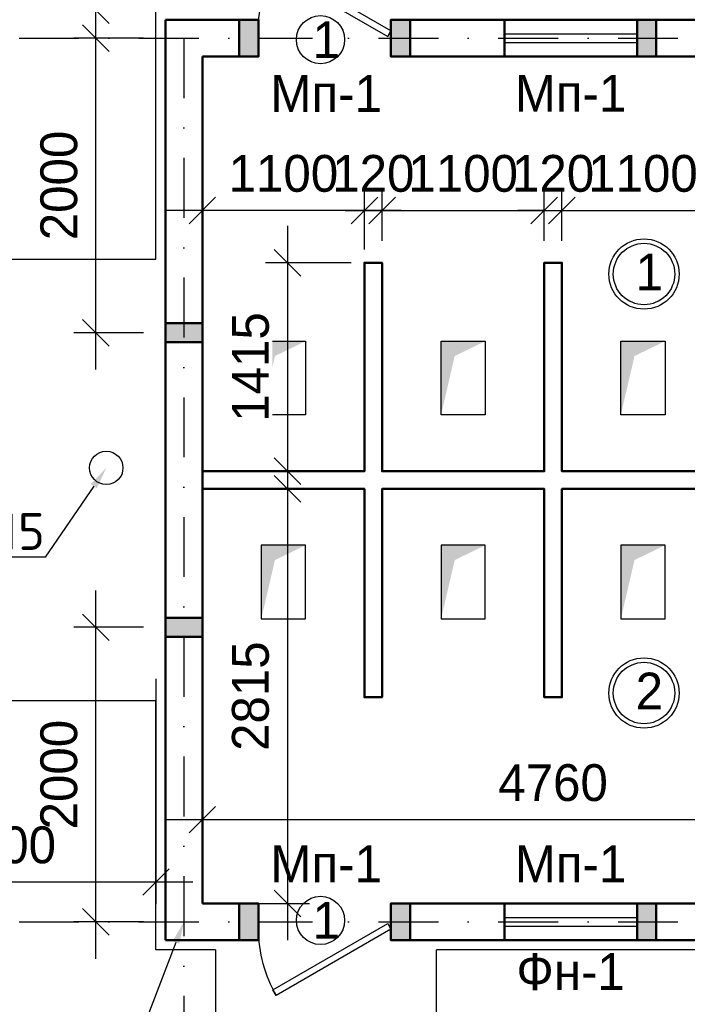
# Model space of a CAD drawing. Header units: millimetres. Extents: x 276090 to 4504742, y 101177 to 478412.
# Tile 26 of 43: x 293728 to 298258, y 237766 to 244452. Entities that reach past the tile are written whole.
import ezdxf
from ezdxf import colors
from ezdxf.entities.mleader import LeaderData, LeaderLine
from ezdxf.math import Vec2, Vec3

# ---------------------------------------------------------------- set-up
doc = ezdxf.new("R2010")
doc.units = ezdxf.units.MM
doc.header["$LTSCALE"] = 8
doc.linetypes.add('DASHDOT2', pattern=[12.7, 6.35, -3.175, 0, -3.175])
doc.styles.add('V@ler@Live', font='isocpeui.ttf', dxfattribs={"height": 250})
doc.dimstyles.new('ISO-25', dxfattribs={"dimtxt": 250, "dimasz": 250, "dimexe": 150, "dimexo": 300, "dimgap": 125, "dimtad": 1, "dimtxsty": 'Standard', "dimblk": 'OBLIQUE', "dimcen": 2.5, "dimdle": 250, "dimadec": 0, "dimazin": 0, "dimtfac": 1, "dimtmove": 0, "dimatfit": 3, "dimldrblk": 'OBLIQUE', "dimfxl": 1, "dimarcsym": 0})

# ---------------------------------------------------------------- blocks, each defined once
blk = doc.blocks.new('уцап')
at = {"linetype": 'ByBlock', "lineweight": -2, "ltscale": 8}
h = blk.add_hatch(color=155, dxfattribs=at)
h.dxf.hatch_style = 1
h.paths.add_polyline_path([(256510.2, 241955.6), (256760.2, 241955.6), (256760.2, 241825.6), (256510.2, 241825.6)])
at = {"linetype": 'ByBlock', "lineweight": 50, "ltscale": 8}
blk.add_lwpolyline([(256510.2, 241955.6), (256760.2, 241955.6), (256760.2, 241825.6), (256510.2, 241825.6)], close=True, dxfattribs=at)
blk = doc.blocks.new('*U556')
for p, q in [((-900, 0), (-900, 100)), ((0, 0), (0, 100))]:
    blk.add_line(p, q)
blk.add_lwpolyline([(0, 0), (-779.4, -450), (-801.3, -412.1), (-21.9, 37.9)], close=True)
blk.add_arc((0, 0), 900, 180, 210)
blk = doc.blocks.new('_Oblique')
at = {"color": 0, "linetype": 'ByBlock', "lineweight": -2}
blk.add_line((-0.5, -0.5), (0.5, 0.5), dxfattribs=at)
blk = doc.blocks.new('*D308')
at = {"color": 0, "linetype": 'ByBlock', "lineweight": -2, "ltscale": 8, "transparency": 16777216}
for p, q in [((294967.3, 242951.2), (294967.3, 243306.5)), ((296067.3, 242890.6), (296067.3, 243306.5)), ((296317.3, 243156.5), (294717.3, 243156.5))]:
    blk.add_line(p, q, dxfattribs=at)
at = {"layer": 'Defpoints', "color": 0, "linetype": 'ByBlock', "lineweight": -2, "ltscale": 8, "transparency": 16777216}
for p in [(294967.3, 243156.5), (294967.3, 242801.2), (296067.3, 242740.6)]:
    blk.add_point(p, dxfattribs=at)
at = {"color": 0, "linetype": 'ByBlock', "lineweight": -2, "ltscale": 8, "transparency": 16777216, "xscale": 180, "yscale": 180, "zscale": 180, "rotation": 180}
blk.add_blockref('_Oblique', (294967.3, 243156.5), dxfattribs=at)
at = {"color": 0, "linetype": 'ByBlock', "lineweight": -2, "ltscale": 8, "transparency": 16777216, "xscale": 180, "yscale": 180, "zscale": 180}
blk.add_blockref('_Oblique', (296067.3, 243156.5), dxfattribs=at)
at = {"color": 0, "linetype": 'ByBlock', "lineweight": -2, "ltscale": 8, "transparency": 16777216, "insert": (295517.3, 243406.5), "char_height": 250, "attachment_point": 5}
blk.add_mtext('1100', dxfattribs=at)
blk = doc.blocks.new('*D309')
at = {"color": 0, "linetype": 'ByBlock', "lineweight": -2, "ltscale": 8, "transparency": 16777216}
for p, q in [((296067.3, 242890.6), (296067.3, 243306.5)), ((296187.3, 242951.2), (296187.3, 243306.5)), ((296067.3, 243156.5), (295887.3, 243156.5)), ((296067.3, 243156.5), (296187.3, 243156.5)), ((296187.3, 243156.5), (296367.3, 243156.5))]:
    blk.add_line(p, q, dxfattribs=at)
at = {"layer": 'Defpoints', "color": 0, "linetype": 'ByBlock', "lineweight": -2, "ltscale": 8, "transparency": 16777216}
for p in [(296187.3, 243156.5), (296187.3, 242801.2), (296067.3, 242740.6)]:
    blk.add_point(p, dxfattribs=at)
at = {"color": 0, "linetype": 'ByBlock', "lineweight": -2, "ltscale": 8, "transparency": 16777216, "xscale": 180, "yscale": 180, "zscale": 180}
blk.add_blockref('_Oblique', (296067.3, 243156.5), dxfattribs=at)
at = {"color": 0, "linetype": 'ByBlock', "lineweight": -2, "ltscale": 8, "transparency": 16777216, "xscale": 180, "yscale": 180, "zscale": 180, "rotation": 180}
blk.add_blockref('_Oblique', (296187.3, 243156.5), dxfattribs=at)
at = {"color": 0, "linetype": 'ByBlock', "lineweight": -2, "ltscale": 8, "transparency": 16777216, "insert": (296127.3, 243406.5), "char_height": 250, "attachment_point": 5}
blk.add_mtext('120', dxfattribs=at)
blk = doc.blocks.new('*D310')
at = {"color": 0, "linetype": 'ByBlock', "lineweight": -2, "ltscale": 8, "transparency": 16777216}
for p, q in [((296187.3, 242951.2), (296187.3, 243306.5)), ((297287.3, 242951.2), (297287.3, 243306.5)), ((295937.3, 243156.5), (297537.3, 243156.5))]:
    blk.add_line(p, q, dxfattribs=at)
at = {"layer": 'Defpoints', "color": 0, "linetype": 'ByBlock', "lineweight": -2, "ltscale": 8, "transparency": 16777216}
for p in [(297287.3, 243156.5), (296187.3, 242801.2), (297287.3, 242801.2)]:
    blk.add_point(p, dxfattribs=at)
at = {"color": 0, "linetype": 'ByBlock', "lineweight": -2, "ltscale": 8, "transparency": 16777216, "xscale": 180, "yscale": 180, "zscale": 180, "rotation": 180}
blk.add_blockref('_Oblique', (296187.3, 243156.5), dxfattribs=at)
at = {"color": 0, "linetype": 'ByBlock', "lineweight": -2, "ltscale": 8, "transparency": 16777216, "xscale": 180, "yscale": 180, "zscale": 180}
blk.add_blockref('_Oblique', (297287.3, 243156.5), dxfattribs=at)
at = {"color": 0, "linetype": 'ByBlock', "lineweight": -2, "ltscale": 8, "transparency": 16777216, "insert": (296737.3, 243406.5), "char_height": 250, "attachment_point": 5}
blk.add_mtext('1100', dxfattribs=at)
blk = doc.blocks.new('*D311')
at = {"color": 0, "linetype": 'ByBlock', "lineweight": -2, "ltscale": 8, "transparency": 16777216}
for p, q in [((297287.3, 242951.2), (297287.3, 243306.5)), ((297407.3, 242951.2), (297407.3, 243306.5)), ((297287.3, 243156.5), (297107.3, 243156.5)), ((297287.3, 243156.5), (297407.3, 243156.5)), ((297407.3, 243156.5), (297587.3, 243156.5))]:
    blk.add_line(p, q, dxfattribs=at)
at = {"layer": 'Defpoints', "color": 0, "linetype": 'ByBlock', "lineweight": -2, "ltscale": 8, "transparency": 16777216}
for p in [(297407.3, 243156.5), (297287.3, 242801.2), (297407.3, 242801.2)]:
    blk.add_point(p, dxfattribs=at)
at = {"color": 0, "linetype": 'ByBlock', "lineweight": -2, "ltscale": 8, "transparency": 16777216, "xscale": 180, "yscale": 180, "zscale": 180}
blk.add_blockref('_Oblique', (297287.3, 243156.5), dxfattribs=at)
at = {"color": 0, "linetype": 'ByBlock', "lineweight": -2, "ltscale": 8, "transparency": 16777216, "xscale": 180, "yscale": 180, "zscale": 180, "rotation": 180}
blk.add_blockref('_Oblique', (297407.3, 243156.5), dxfattribs=at)
at = {"color": 0, "linetype": 'ByBlock', "lineweight": -2, "ltscale": 8, "transparency": 16777216, "insert": (297347.3, 243406.5), "char_height": 250, "attachment_point": 5}
blk.add_mtext('120', dxfattribs=at)
blk = doc.blocks.new('*D312')
at = {"color": 0, "linetype": 'ByBlock', "lineweight": -2, "ltscale": 8, "transparency": 16777216}
for p, q in [((297407.3, 242951.2), (297407.3, 243306.5)), ((298507.3, 242951.2), (298507.3, 243306.5)), ((297157.3, 243156.5), (298757.3, 243156.5))]:
    blk.add_line(p, q, dxfattribs=at)
at = {"layer": 'Defpoints', "color": 0, "linetype": 'ByBlock', "lineweight": -2, "ltscale": 8, "transparency": 16777216}
for p in [(298507.3, 243156.5), (297407.3, 242801.2), (298507.3, 242801.2)]:
    blk.add_point(p, dxfattribs=at)
at = {"color": 0, "linetype": 'ByBlock', "lineweight": -2, "ltscale": 8, "transparency": 16777216, "xscale": 180, "yscale": 180, "zscale": 180, "rotation": 180}
blk.add_blockref('_Oblique', (297407.3, 243156.5), dxfattribs=at)
at = {"color": 0, "linetype": 'ByBlock', "lineweight": -2, "ltscale": 8, "transparency": 16777216, "xscale": 180, "yscale": 180, "zscale": 180}
blk.add_blockref('_Oblique', (298507.3, 243156.5), dxfattribs=at)
at = {"color": 0, "linetype": 'ByBlock', "lineweight": -2, "ltscale": 8, "transparency": 16777216, "insert": (297957.3, 243406.5), "char_height": 250, "attachment_point": 5}
blk.add_mtext('1100', dxfattribs=at)
blk = doc.blocks.new('*D316')
at = {"color": 0, "linetype": 'ByBlock', "lineweight": -2, "ltscale": 8, "transparency": 16777216}
for p, q in [((295544.9, 241516.2), (295544.9, 238201.2)), ((295117.3, 241266.2), (295694.9, 241266.2)), ((295117.3, 238451.2), (295694.9, 238451.2))]:
    blk.add_line(p, q, dxfattribs=at)
at = {"layer": 'Defpoints', "color": 0, "linetype": 'ByBlock', "lineweight": -2, "ltscale": 8, "transparency": 16777216}
for p in [(294967.3, 241266.2), (294967.3, 238451.2), (295544.9, 238451.2)]:
    blk.add_point(p, dxfattribs=at)
at = {"color": 0, "linetype": 'ByBlock', "lineweight": -2, "ltscale": 8, "transparency": 16777216, "xscale": 180, "yscale": 180, "zscale": 180}
for p, rotation in [((295544.9, 241266.2), 90), ((295544.9, 238451.2), 270)]:
    blk.add_blockref('_Oblique', p, dxfattribs=dict(at, rotation=rotation))
at = {"color": 0, "linetype": 'ByBlock', "lineweight": -2, "ltscale": 8, "transparency": 16777216, "insert": (295294.9, 239858.7), "char_height": 250, "attachment_point": 5, "rotation": 90, "bg_fill": 3, "box_fill_scale": 1.1, "bg_fill_color": 256, "bg_fill_true_color": 13158600, "bg_fill_transparency": 0}
blk.add_mtext('2815', dxfattribs=at)
blk = doc.blocks.new('*D317')
at = {"color": 0, "linetype": 'ByBlock', "lineweight": -2, "ltscale": 8, "transparency": 16777216}
for p, q in [((294967.3, 238601.2), (294967.3, 239170.2)), ((299727.3, 238601.2), (299727.3, 239170.2)), ((294717.3, 239020.2), (299977.3, 239020.2))]:
    blk.add_line(p, q, dxfattribs=at)
at = {"layer": 'Defpoints', "color": 0, "linetype": 'ByBlock', "lineweight": -2, "ltscale": 8, "transparency": 16777216}
for p in [(299727.3, 239020.2), (294967.3, 238451.2), (299727.3, 238451.2)]:
    blk.add_point(p, dxfattribs=at)
at = {"color": 0, "linetype": 'ByBlock', "lineweight": -2, "ltscale": 8, "transparency": 16777216, "xscale": 180, "yscale": 180, "zscale": 180, "rotation": 180}
blk.add_blockref('_Oblique', (294967.3, 239020.2), dxfattribs=at)
at = {"color": 0, "linetype": 'ByBlock', "lineweight": -2, "ltscale": 8, "transparency": 16777216, "xscale": 180, "yscale": 180, "zscale": 180}
blk.add_blockref('_Oblique', (299727.3, 239020.2), dxfattribs=at)
at = {"color": 0, "linetype": 'ByBlock', "lineweight": -2, "ltscale": 8, "transparency": 16777216, "insert": (297347.3, 239270.2), "char_height": 250, "attachment_point": 5, "bg_fill": 3, "box_fill_scale": 1.1, "bg_fill_color": 256, "bg_fill_true_color": 13158600, "bg_fill_transparency": 0}
blk.add_mtext('4760', dxfattribs=at)
blk = doc.blocks.new('*D318')
at = {"color": 0, "linetype": 'ByBlock', "lineweight": -2, "ltscale": 8, "transparency": 16777216}
for p, q in [((294244.8, 242076.2), (294244.8, 244576.2)), ((294567.3, 244326.2), (294094.8, 244326.2)), ((294567.3, 242326.2), (294094.8, 242326.2))]:
    blk.add_line(p, q, dxfattribs=at)
at = {"layer": 'Defpoints', "color": 0, "linetype": 'ByBlock', "lineweight": -2, "ltscale": 8, "transparency": 16777216}
for p in [(294244.8, 244326.2), (294717.3, 244326.2), (294717.3, 242326.2)]:
    blk.add_point(p, dxfattribs=at)
at = {"color": 0, "linetype": 'ByBlock', "lineweight": -2, "ltscale": 8, "transparency": 16777216, "xscale": 180, "yscale": 180, "zscale": 180}
for p, rotation in [((294244.8, 244326.2), 90), ((294244.8, 242326.2), 270)]:
    blk.add_blockref('_Oblique', p, dxfattribs=dict(at, rotation=rotation))
at = {"color": 0, "linetype": 'ByBlock', "lineweight": -2, "ltscale": 8, "transparency": 16777216, "insert": (293994.8, 243326.2), "char_height": 250, "attachment_point": 5, "rotation": 90}
blk.add_mtext('2000', dxfattribs=at)
blk = doc.blocks.new('*D319')
at = {"color": 0, "linetype": 'ByBlock', "lineweight": -2, "ltscale": 8, "transparency": 16777216}
for p, q in [((294244.8, 238076.2), (294244.8, 240576.2)), ((294567.3, 240326.2), (294094.8, 240326.2)), ((294567.3, 238326.2), (294094.8, 238326.2))]:
    blk.add_line(p, q, dxfattribs=at)
at = {"layer": 'Defpoints', "color": 0, "linetype": 'ByBlock', "lineweight": -2, "ltscale": 8, "transparency": 16777216}
for p in [(294244.8, 240326.2), (294717.3, 240326.2), (294717.3, 238326.2)]:
    blk.add_point(p, dxfattribs=at)
at = {"color": 0, "linetype": 'ByBlock', "lineweight": -2, "ltscale": 8, "transparency": 16777216, "xscale": 180, "yscale": 180, "zscale": 180}
for p, rotation in [((294244.8, 240326.2), 90), ((294244.8, 238326.2), 270)]:
    blk.add_blockref('_Oblique', p, dxfattribs=dict(at, rotation=rotation))
at = {"color": 0, "linetype": 'ByBlock', "lineweight": -2, "ltscale": 8, "transparency": 16777216, "insert": (293994.8, 239326.2), "char_height": 250, "attachment_point": 5, "rotation": 90}
blk.add_mtext('2000', dxfattribs=at)
blk = doc.blocks.new('*D320')
at = {"color": 0, "linetype": 'ByBlock', "lineweight": -2, "ltscale": 8, "transparency": 16777216}
for p, q in [((295544.9, 243051.2), (295544.9, 241136.2)), ((295977.3, 242801.2), (295394.9, 242801.2)), ((295917.3, 241386.2), (295394.9, 241386.2))]:
    blk.add_line(p, q, dxfattribs=at)
at = {"layer": 'Defpoints', "color": 0, "linetype": 'ByBlock', "lineweight": -2, "ltscale": 8, "transparency": 16777216}
for p in [(296127.3, 242801.2), (295544.9, 241386.2), (296067.3, 241386.2)]:
    blk.add_point(p, dxfattribs=at)
at = {"color": 0, "linetype": 'ByBlock', "lineweight": -2, "ltscale": 8, "transparency": 16777216, "xscale": 180, "yscale": 180, "zscale": 180}
for p, rotation in [((295544.9, 242801.2), 90), ((295544.9, 241386.2), 270)]:
    blk.add_blockref('_Oblique', p, dxfattribs=dict(at, rotation=rotation))
at = {"color": 0, "linetype": 'ByBlock', "lineweight": -2, "ltscale": 8, "transparency": 16777216, "insert": (295294.9, 242093.7), "char_height": 250, "attachment_point": 5, "rotation": 90, "bg_fill": 3, "box_fill_scale": 1.1, "bg_fill_color": 256, "bg_fill_true_color": 13158600, "bg_fill_transparency": 0}
blk.add_mtext('1415', dxfattribs=at)
blk = doc.blocks.new('*D292')
at = {"color": 0, "linetype": 'ByBlock', "lineweight": -2, "ltscale": 8, "transparency": 16777216}
for p, q in [((294652.3, 239976.4), (294652.3, 238447.3)), ((292552.7, 239676.4), (292552.7, 238447.3)), ((292302.7, 238597.3), (294902.3, 238597.3))]:
    blk.add_line(p, q, dxfattribs=at)
at = {"layer": 'Defpoints', "color": 0, "linetype": 'ByBlock', "lineweight": -2, "ltscale": 8, "transparency": 16777216}
for p in [(294652.3, 240126.4), (292552.7, 239826.4), (294652.3, 238597.3)]:
    blk.add_point(p, dxfattribs=at)
at = {"color": 0, "linetype": 'ByBlock', "lineweight": -2, "ltscale": 8, "transparency": 16777216, "xscale": 180, "yscale": 180, "zscale": 180, "rotation": 180}
blk.add_blockref('_Oblique', (292552.7, 238597.3), dxfattribs=at)
at = {"color": 0, "linetype": 'ByBlock', "lineweight": -2, "ltscale": 8, "transparency": 16777216, "xscale": 180, "yscale": 180, "zscale": 180}
blk.add_blockref('_Oblique', (294652.3, 238597.3), dxfattribs=at)
at = {"color": 0, "linetype": 'ByBlock', "lineweight": -2, "ltscale": 8, "transparency": 16777216, "insert": (293602.5, 238847.3), "char_height": 250, "attachment_point": 5}
blk.add_mtext('2100', dxfattribs=at)
blk = doc.blocks.new('*D305')
at = {"color": 0, "linetype": 'ByBlock', "lineweight": -2, "ltscale": 8, "transparency": 16777216}
for p, q in [((294244.8, 244266.2), (294244.8, 246066.2)), ((294907.3, 245816.2), (294094.8, 245816.2)), ((294907.3, 244516.2), (294094.8, 244516.2))]:
    blk.add_line(p, q, dxfattribs=at)
at = {"layer": 'Defpoints', "color": 0, "linetype": 'ByBlock', "lineweight": -2, "ltscale": 8, "transparency": 16777216}
for p in [(294244.8, 245816.2), (295057.3, 245816.2), (295057.3, 244516.2)]:
    blk.add_point(p, dxfattribs=at)
at = {"color": 0, "linetype": 'ByBlock', "lineweight": -2, "ltscale": 8, "transparency": 16777216, "xscale": 180, "yscale": 180, "zscale": 180}
for p, rotation in [((294244.8, 245816.2), 90), ((294244.8, 244516.2), 270)]:
    blk.add_blockref('_Oblique', p, dxfattribs=dict(at, rotation=rotation))
at = {"color": 0, "linetype": 'ByBlock', "lineweight": -2, "ltscale": 8, "transparency": 16777216, "insert": (293994.8, 245166.2), "char_height": 250, "attachment_point": 5, "rotation": 90}
blk.add_mtext('1300', dxfattribs=at)
blk = doc.blocks.new('ffffffffxdfxfxvvcxd')
at = {"linetype": 'ByBlock', "lineweight": 50, "ltscale": 8}
for p, q in [((294717.3, 244451.2), (294717.3, 238201.2)), ((294717.3, 244451.2), (295347.3, 244451.2)), ((295347.3, 244201.2), (295347.3, 244451.2)), ((296247.3, 244451.2), (300217.3, 244451.2)), ((296247.3, 244201.2), (296247.3, 244451.2)), ((297017.3, 244201.2), (297017.3, 244451.2)), ((297917.3, 244201.2), (297917.3, 244451.2)), ((294967.3, 244201.2), (294967.3, 238451.2)), ((294967.3, 244201.2), (295347.3, 244201.2)), ((296247.3, 244201.2), (300217.3, 244201.2)), ((294967.3, 238451.2), (295347.3, 238451.2)), ((295347.3, 238451.2), (295347.3, 238201.2)), ((296247.3, 238451.2), (300217.3, 238451.2)), ((296247.3, 238451.2), (296247.3, 238201.2)), ((297017.3, 238451.2), (297017.3, 238201.2)), ((297917.3, 238451.2), (297917.3, 238201.2)), ((294717.3, 238201.2), (295347.3, 238201.2)), ((296247.3, 238201.2), (300217.3, 238201.2))]:
    blk.add_line(p, q, dxfattribs=at)
at = {"color": 5, "linetype": 'ByBlock', "lineweight": 30, "ltscale": 8}
for p, q in [((297017.3, 244356.2), (297917.3, 244356.2)), ((297017.3, 244296.2), (297917.3, 244296.2)), ((297017.3, 238356.2), (297917.3, 238356.2)), ((297017.3, 238296.2), (297917.3, 238296.2))]:
    blk.add_line(p, q, dxfattribs=at)
at = {"color": 1, "linetype": 'DASHDOT2', "lineweight": -2, "ltscale": 8}
for p, q in [((291284.9, 244326.2), (301622.3, 244326.2)), ((294842.3, 244326.2), (294842.3, 234424.5)), ((291284.9, 238326.2), (301622.3, 238326.2))]:
    blk.add_line(p, q, dxfattribs=at)
at = {"linetype": 'ByBlock', "lineweight": -2, "ltscale": 8}
for points in [[(294652.3, 242826.4), (294652.3, 244516.2), (295057.3, 244516.2)], [(299907.3, 238136.2), (296557.3, 238136.2)]]:
    blk.add_lwpolyline(points, dxfattribs=at)
at = {"color": 34, "lineweight": 50}
blk.add_lwpolyline([(294967.3, 241386.2), (296067.3, 241386.2), (296067.3, 242801.2), (296187.3, 242801.2), (296187.3, 241386.2), (297287.3, 241386.2), (297287.3, 242801.2), (297407.3, 242801.2), (297407.3, 241386.2), (298507.3, 241386.2), (298507.3, 242801.2), (298627.3, 242801.2), (298627.3, 241386.2), (299727.3, 241386.2), (299727.3, 244201.2)], dxfattribs=at)
at = {"ltscale": 8}
for points in [[(295367.3, 242268.9), (295667.3, 242268.9), (295667.3, 241768.9), (295367.3, 241768.9)], [(296587.3, 242268.9), (296887.3, 242268.9), (296887.3, 241768.9), (296587.3, 241768.9)], [(297807.3, 242268.9), (298107.3, 242268.9), (298107.3, 241768.9), (297807.3, 241768.9)], [(295367.3, 240383.5), (295667.3, 240383.5), (295667.3, 240883.5), (295367.3, 240883.5)], [(296587.3, 240383.5), (296887.3, 240383.5), (296887.3, 240883.5), (296587.3, 240883.5)], [(297807.3, 240383.5), (298107.3, 240383.5), (298107.3, 240883.5), (297807.3, 240883.5)]]:
    blk.add_lwpolyline(points, close=True, dxfattribs=at)
blk.add_lwpolyline([(295057.3, 238136.2), (295057.3, 236836.2), (296557.3, 236836.2), (296557.3, 238136.2)])
at = {"lineweight": -3}
for centre, radius in [((295769, 244316.3), 163.6), ((297964.4, 242724.9), 238.5), ((297964.4, 242724.9), 208.5), ((294315.6, 241408.8), 113.2), ((297964.4, 239880.1), 238.5), ((297964.4, 239880.1), 208.5), ((295769, 238336.1), 163.6)]:
    blk.add_circle(centre, radius, dxfattribs=at)
at = {"color": 252, "linetype": 'ByBlock', "lineweight": -2}
for points in [[(295367.3, 241768.9), (295367.3, 242268.9), (295459.8, 242168), (295667.3, 242268.9)], [(296587.3, 241768.9), (296587.3, 242268.9), (296679.8, 242168), (296887.3, 242268.9)], [(297807.3, 241768.9), (297807.3, 242268.9), (297899.8, 242168), (298107.3, 242268.9)], [(296587.3, 240383.5), (296587.3, 240883.5), (296679.8, 240782.6), (296887.3, 240883.5)], [(297807.3, 240383.5), (297807.3, 240883.5), (297899.8, 240782.6), (298107.3, 240883.5)]]:
    blk.add_solid(points, dxfattribs=at)
at = {"linetype": 'ByBlock', "xscale": -1, "rotation": 180}
blk.add_blockref('*U556', (296247.3, 244376.2), dxfattribs=at)
at = {"linetype": 'ByBlock', "lineweight": -2, "rotation": 270}
for p in [(53391.8, 500961.4), (54421.8, 500961.4), (56091.8, 500961.4)]:
    blk.add_blockref('уцап', p, dxfattribs=at)
at = {"linetype": 'ByBlock', "lineweight": -2}
blk.add_blockref('уцап', (38207.1, 435.6), dxfattribs=at)
at = {"linetype": 'ByBlock', "lineweight": -2, "xscale": -1}
for p, rotation in [((38207.1, 482216.7), 180), ((53391.8, -18309), 270), ((54421.8, -18309), 270), ((56091.8, -18309), 270)]:
    blk.add_blockref('уцап', p, dxfattribs=dict(at, rotation=rotation))
at = {"linetype": 'ByBlock'}
blk.add_blockref('*U556', (296247.3, 238276.2), dxfattribs=at)
at = {"lineweight": -3, "char_height": 250, "attachment_point": 5}
for s, insert in [('\\PМп-1', (295807.7, 244158.6)), ('\\PМп-1', (297466, 244160.7)), ('\\PМп-1', (295807.7, 238928.3)), ('\\PМп-1', (297466, 238928.3)), ('\\PФн-1', (297466, 238196.4))]:
    blk.add_mtext(s, dxfattribs=dict(at, insert=insert))
at = {"lineweight": -3, "char_height": 250, "width": 140.975, "attachment_point": 1}
for s, insert in [('1', (297907.6, 242863.2)), ('2', (297907.6, 240018.4))]:
    blk.add_mtext(s, dxfattribs=dict(at, insert=insert))
at = {"color": 5, "linetype": 'ByBlock', "lineweight": -2, "ltscale": 8}
for base, p1, p2, picture, middle in [((294244.8, 245816.2), (295057.3, 244516.2), (295057.3, 245816.2), '*D305', (293994.8, 245166.2)), ((294244.8, 244326.2), (294717.3, 242326.2), (294717.3, 244326.2), '*D318', (293994.8, 243326.2))]:
    dim = blk.add_linear_dim(base=base, p1=p1, p2=p2, angle=90, dimstyle='ISO-25', override={"dimasz": 180, "dimexo": 150, "dimdec": 0, "dimtdec": 0, "dimtmove": 1, "dimfxl": 1.25}, dxfattribs=at)
    dim.commit()
    dim.dimension.update_dxf_attribs({"geometry": picture, "text_midpoint": middle})
for base, p1, p2, picture, middle in [((294967.3, 243156.5), (296067.3, 242740.6), (294967.3, 242801.2), '*D308', (295517.3, 243406.5)), ((297287.3, 243156.5), (296187.3, 242801.2), (297287.3, 242801.2), '*D310', (296737.3, 243406.5)), ((298507.3, 243156.5), (297407.3, 242801.2), (298507.3, 242801.2), '*D312', (297957.3, 243406.5))]:
    dim = blk.add_linear_dim(base=base, p1=p1, p2=p2, dimstyle='ISO-25', override={"dimasz": 180, "dimexo": 150, "dimdec": 0, "dimtdec": 0, "dimfxl": 1.25}, dxfattribs=at)
    dim.commit()
    dim.dimension.update_dxf_attribs({"geometry": picture, "text_midpoint": middle})
for base, p1, p2, picture, middle in [((296187.3, 243156.5), (296067.3, 242740.6), (296187.3, 242801.2), '*D309', (296127.3, 243156.5)), ((297407.3, 243156.5), (297287.3, 242801.2), (297407.3, 242801.2), '*D311', (297347.3, 243156.5))]:
    dim = blk.add_linear_dim(base=base, p1=p1, p2=p2, dimstyle='ISO-25', override={"dimasz": 180, "dimexo": 150, "dimdec": 0, "dimtdec": 0, "dimfxl": 1.25}, dxfattribs=at)
    dim.commit()
    dim.dimension.update_dxf_attribs({"geometry": picture, "text_midpoint": middle, "dimtype": 128})
at = {"layer": 'Defpoints', "linetype": 'ByBlock', "lineweight": -2, "ltscale": 8}
ml = blk.add_multileader_mtext('Standard', dxfattribs=at)
ml.set_content('{\\fISOCPEUR|b0|i0|c204|p34;%%C215}', color=256, style='V@ler@Live')
ml.set_leader_properties()
ml.build(insert=Vec2(0, 0))
ml.multileader.update_dxf_attribs({"text_left_attachment_type": 5, "text_right_attachment_type": 6, "dogleg_length": 0.36, "arrow_head_size": 150})
ctx = ml.context
ctx.base_point, ctx.char_height, ctx.arrow_head_size, ctx.plane_origin = Vec3(293246.5, 240801.8), 250, 150, Vec3(294505.9, 239854.2)
ctx.left_attachment, ctx.right_attachment, ctx.text_align_type = 5, 6, 2
notes = []
notes.append((ctx, [(0, (1, 1, 0), (293900.9, 240801.8), (-1, 0), 0.36, [(0, [(294315.6, 241408.8)], 0, [])])]))
ctx.mtext.insert, ctx.mtext.alignment, ctx.mtext.flow_direction = Vec3(293898.5, 241101.8), 3, 5
ml = blk.add_multileader_mtext('Standard', dxfattribs=at)
ml.set_content('{\\fISOCPEUR|b0|i0|c204|p34;по типу СГ\\fISOCPEUR|b0|i0|c238|p34;-1\\P\\fISOCPEUR|b0|i0|c204|p34;по серии\\P\\fISOCPEUR|b0|i0|c238|p34;2.130-6\\fISOCPEUR|b0|i0|c204|p34;с в\\fISOCPEUR|b0|i0|c238|p34;.1}', color=256, style='V@ler@Live')
ml.set_leader_properties()
ml.build(insert=Vec2(0, 0))
ml.multileader.update_dxf_attribs({"text_left_attachment_type": 6, "text_right_attachment_type": 6, "dogleg_length": 0.36, "arrow_head_size": 150})
ctx = ml.context
ctx.base_point, ctx.char_height, ctx.arrow_head_size, ctx.plane_origin = Vec3(292260.8, 236833.5), 250, 150, Vec3(293871.9, 235895.8)
ctx.left_attachment, ctx.right_attachment, ctx.text_align_type = 6, 6, 2
notes.append((ctx, [(0, (1, 1, 0), (294265.1, 236833.5), (-1, 0), 0.36, [(0, [(294842.3, 238326.2)], 0, [])])]))
ctx.mtext.insert, ctx.mtext.alignment, ctx.mtext.flow_direction = Vec3(294262.8, 237133.5), 3, 5
for ctx, leaders in notes:
    for number, flags, end, landing, length, lines in leaders:
        leader = LeaderData()
        leader.index, (leader.has_last_leader_line, leader.has_dogleg_vector, leader.attachment_direction) = number, flags
        leader.last_leader_point, leader.dogleg_vector, leader.dogleg_length = Vec3(end), Vec3(landing), length
        for number, points, colour, breaks in lines:
            line = LeaderLine()
            line.index, line.vertices, line.color, line.breaks = number, Vec3.list(points), colors.encode_raw_color(colour), breaks
            leader.lines.append(line)
        ctx.leaders.append(leader)
at = {"lineweight": -3, "char_height": 250, "width": 91.25, "bg_fill": 3, "box_fill_scale": 1, "bg_fill_color": 256, "bg_fill_transparency": 0}
for insert, attachment_point in [((295715.7, 244190.6), 7), ((295715.7, 238461.7), 1)]:
    blk.add_mtext('1', dxfattribs=dict(at, insert=insert, attachment_point=attachment_point))
at = {"color": 34, "lineweight": 50}
blk.add_lwpolyline([(294967.3, 241266.2), (296067.3, 241266.2), (296067.3, 239851.2), (296187.3, 239851.2), (296187.3, 241266.2), (297287.3, 241266.2), (297287.3, 239851.2), (297407.3, 239851.2), (297407.3, 241266.2), (298507.3, 241266.2), (298507.3, 239851.2), (298627.3, 239851.2), (298627.3, 241266.2), (299727.3, 241266.2), (299727.3, 238451.2)], dxfattribs=at)
at = {"color": 5, "linetype": 'ByBlock', "lineweight": -2, "ltscale": 8}
dim = blk.add_linear_dim(base=(295544.9, 238451.2), p1=(294967.3, 241266.2), p2=(294967.3, 238451.2), angle=90, dimstyle='ISO-25', override={"dimasz": 180, "dimexo": 150, "dimdec": 0, "dimtdec": 0, "dimfxl": 1.25, "dimtfill": 1}, dxfattribs=at)
dim.commit()
dim.dimension.update_dxf_attribs({"geometry": '*D316', "text_midpoint": (295294.9, 239858.7)})
at = {"color": 252, "linetype": 'ByBlock', "lineweight": -2}
blk.add_solid([(295367.3, 240383.5), (295367.3, 240883.5), (295459.8, 240782.6), (295667.3, 240883.5)], dxfattribs=at)
at = {"color": 5, "linetype": 'ByBlock', "lineweight": -2, "ltscale": 8}
dim = blk.add_linear_dim(base=(295544.9, 241386.2), p1=(296127.3, 242801.2), p2=(296067.3, 241386.2), angle=90, dimstyle='ISO-25', override={"dimasz": 180, "dimexo": 150, "dimdec": 0, "dimtdec": 0, "dimfxl": 1.25, "dimtfill": 1}, dxfattribs=at)
dim.commit()
dim.dimension.update_dxf_attribs({"geometry": '*D320', "text_midpoint": (295294.9, 242093.7)})
dim = blk.add_linear_dim(base=(299727.3, 239020.2), p1=(294967.3, 238451.2), p2=(299727.3, 238451.2), dimstyle='ISO-25', override={"dimasz": 180, "dimexo": 150, "dimdec": 0, "dimtdec": 0, "dimfxl": 1.25, "dimtfill": 1}, dxfattribs=at)
dim.commit()
dim.dimension.update_dxf_attribs({"geometry": '*D317', "text_midpoint": (297347.3, 239270.2)})
at = {"linetype": 'ByBlock', "lineweight": -2, "ltscale": 8}
blk.add_lwpolyline([(295057.3, 238136.2), (294652.3, 238136.2), (294652.3, 239826.4), (292552.7, 239826.4), (292552.7, 242826.4), (294652.3, 242826.4)], dxfattribs=at)
at = {"color": 5, "linetype": 'ByBlock', "lineweight": -2, "ltscale": 8}
dim = blk.add_linear_dim(base=(294244.8, 240326.2), p1=(294717.3, 238326.2), p2=(294717.3, 240326.2), angle=90, dimstyle='ISO-25', override={"dimasz": 180, "dimexo": 150, "dimdec": 0, "dimtdec": 0, "dimtmove": 1, "dimfxl": 1.25}, dxfattribs=at)
dim.commit()
dim.dimension.update_dxf_attribs({"geometry": '*D319', "text_midpoint": (293994.8, 239326.2)})
dim = blk.add_linear_dim(base=(294652.3, 238597.3), p1=(292552.7, 239826.4), p2=(294652.3, 240126.4), dimstyle='ISO-25', override={"dimasz": 180, "dimexo": 150, "dimdec": 0, "dimtdec": 0, "dimtmove": 1, "dimfxl": 1.25}, dxfattribs=at)
dim.commit()
dim.dimension.update_dxf_attribs({"geometry": '*D292', "text_midpoint": (293602.5, 238847.3)})

msp = doc.modelspace()

# ---------------------------------------------------------------- texts
at = {"insert": (291413.403, 267696.086), "char_height": 300, "width": 14905.78179, "attachment_point": 1, "style": 'V@ler@Live'}
msp.add_mtext('\\A1;\\pi7452.8909;{\\fISOCPEUR|b0|i0|c204|p34;\\P\\pi3182.95087;\\A0;\\fISOCPEUR|b1|i0|c204|p34;\\LИнженерно-геологические условия участка:\\fISOCPEUR|b0|i0|c204|p34;\\l\\P\\pi0;^I\\PВокруг здания выполнить бетонную отмостку шириной 0.70 метр.\\PПринимается мероприятия по противопросадочности для грунтов I-типа  согласно КМК 2.01.09-97; КМК 2.02.01-98.\\PОснованием для фундаментов служат - Лессовидные суглинки, коричневого цвета, твёрдые, просадочные, залегающие ниже УПВ. \\PВскрытая мощность грунтов элемента составляет 3.10 метр.  \\P\\pl354.999;Сейсмичность района - 7 баллов\\PСейсмичность площадка - 8 баллов\\PТип грунтовых условии по просадочности - I\\PКатегория грунтов по сейсмическим свойствам - III\\PПлотность грунта - 1,62 т/м³\\PПлотность сухого грунта - 1,47 т/м³\\PУдельное сцепление - 6,0 кПа\\PУгол внутреннего трения - 23°\\P\\pi530.001;Подземные воды в период изысканий (октябрь 2024 г) вскрыты на глубинах 3.40 метр, от поверхности земли. \\PНа расчётный максимум подземные воды следует ожидать на 0.5 метр, выше замеренных, т.е., на глубине 2.90 метр от поверхности земли.\\P\\pi0,l0;\\C0;В соответствии с приложением 1 КМК 2.01.03-96 с учетом изменения № 1 сейсмичность района – 7 баллов с повторяемостью землетрясений 1 раз в 100 лет (н.п Кумкургон). }', dxfattribs=at)

# ---------------------------------------------------------------- next in the draw order: block references
at = {"linetype": 'ByBlock', "lineweight": -2}
msp.add_blockref('ffffffffxdfxfxvvcxd', (0, 0), dxfattribs=at)

doc.saveas('drawing.dxf')
